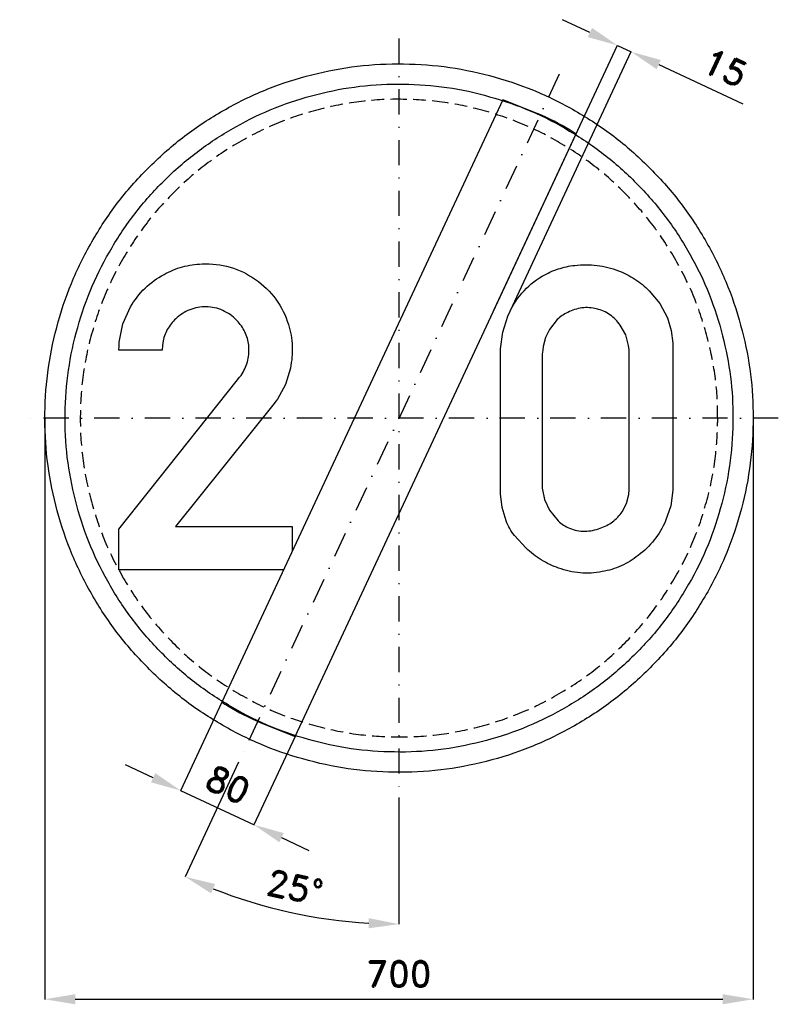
# Model space of a CAD drawing. Header units: millimetres. Extents: x -375 to 375, y -579 to 394.
import ezdxf

# ---------------------------------------------------------------- set-up
doc = ezdxf.new("R2010")
doc.units = ezdxf.units.MM
doc.header["$LTSCALE"] = 5
doc.linetypes.add('ČERCHOVANÁX2', pattern=[2, 1, -0.5, 0, -0.5])
doc.linetypes.add('ČÁRKOVANÁX2', pattern=[1.5, 1, -0.5])
doc.layers.add('Kóty', color=2, linetype='Continuous')
doc.layers.add('Značka', color=7, linetype='Continuous')
doc.styles.get("Standard").update_dxf_attribs({"font": 'romand.shx', "height": 25})
doc.dimstyles.get("Standard").update_dxf_attribs({"dimtxt": 25, "dimasz": 30, "dimexe": 0.18, "dimexo": 0.0625, "dimgap": 12.5, "dimtad": 1, "dimdec": 0, "dimzin": 0, "dimdsep": 46, "dimtxsty": 'Standard', "dimcen": 0.09, "dimadec": 0, "dimazin": 0, "dimtfac": 1, "dimtdec": 0, "dimtofl": 0, "dimtmove": 0, "dimatfit": 3, "dimfxl": 1, "dimtolj": 1, "dimtzin": 0, "dimarcsym": 0})

# ---------------------------------------------------------------- blocks, each defined once
blk = doc.blocks.new('*D2')
at = {"layer": 'Defpoints', "color": 0, "transparency": 16777216}
for p in [(229.55, 361.98), (94.12, 107.15), (107.73, 100.81)]:
    blk.add_point(p, dxfattribs=at)
at = {"layer": 'Kóty', "color": 0, "lineweight": -2, "transparency": 16777216}
for p, q in [((188.75, 381.01), (161.56, 393.69)), ((94.14, 107.21), (216.01, 368.49)), ((107.75, 100.86), (229.62, 362.14)), ((256.73, 349.3), (340.02, 310.45))]:
    blk.add_line(p, q, dxfattribs=at)
at = {"layer": 'Kóty', "color": 0, "transparency": 16777216}
for points in [[(190.86, 385.54), (186.64, 376.48), (215.94, 368.33)], [(258.85, 353.83), (254.62, 344.77), (229.55, 361.98)]]:
    blk.add_solid(points, dxfattribs=at)
at = {"layer": 'Kóty', "color": 0, "transparency": 16777216, "insert": (322.54, 346.19), "char_height": 25, "attachment_point": 5, "rotation": 334.99435}
blk.add_mtext('\\A1;15', dxfattribs=at)
blk = doc.blocks.new('*D3')
at = {"layer": 'Defpoints', "color": 0, "transparency": 16777216}
for p in [(-175.1, -280.78), (-102.6, -314.6), (-143.35, -401.95)]:
    blk.add_point(p, dxfattribs=at)
at = {"layer": 'Kóty', "color": 0, "lineweight": -2, "transparency": 16777216}
for p, q in [((-175.13, -280.83), (-215.93, -368.29)), ((-102.63, -314.66), (-143.43, -402.11)), ((-243.04, -355.44), (-270.23, -342.76)), ((-116.17, -414.63), (-88.98, -427.32))]:
    blk.add_line(p, q, dxfattribs=at)
at = {"layer": 'Kóty', "color": 0, "transparency": 16777216}
for points in [[(-240.93, -350.91), (-245.15, -359.97), (-215.85, -368.12)], [(-114.05, -410.1), (-118.28, -419.17), (-143.35, -401.95)]]:
    blk.add_solid(points, dxfattribs=at)
at = {"layer": 'Kóty', "color": 0, "transparency": 16777216, "insert": (-169.03, -362.38), "char_height": 25, "attachment_point": 5, "rotation": 334.988}
blk.add_mtext('\\A1;80', dxfattribs=at)
blk = doc.blocks.new('*D4')
at = {"layer": 'Defpoints', "color": 0, "transparency": 16777216}
for p in [(0, 375), (158.48, 339.87), (-158.48, -339.87), (0, -375), (-143.43, -479.1)]:
    blk.add_point(p, dxfattribs=at)
at = {"layer": 'Kóty', "color": 0, "lineweight": -2, "transparency": 16777216}
for p, q in [((-158.51, -339.92), (-211.43, -453.42)), ((0, -375.06), (0, -500.29))]:
    blk.add_line(p, q, dxfattribs=at)
blk.add_arc((0, 0), 500.11, 248.43749, 266.56251, dxfattribs=at)
at = {"layer": 'Kóty', "color": 0, "transparency": 16777216}
for points in [[(-185.78, -469.71), (-181.82, -460.52), (-211.36, -453.26)], [(-29.84, -494.21), (-30.14, -504.21), (0, -500.11)]]:
    blk.add_solid(points, dxfattribs=at)
at = {"layer": 'Kóty', "color": 0, "transparency": 16777216, "insert": (-102.83, -463.85), "char_height": 25, "attachment_point": 5, "rotation": 347.5}
blk.add_mtext('\\A1;25°', dxfattribs=at)
blk = doc.blocks.new('*D5')
at = {"layer": 'Defpoints', "color": 0, "transparency": 16777216}
for p in [(-350.05, 0), (350, 0), (350, -574.33)]:
    blk.add_point(p, dxfattribs=at)
at = {"layer": 'Kóty', "color": 0, "lineweight": -2, "transparency": 16777216}
for p, q in [((-350.05, -0.06), (-350.05, -574.51)), ((350, -0.06), (350, -574.51)), ((-320.05, -574.33), (320, -574.33))]:
    blk.add_line(p, q, dxfattribs=at)
at = {"layer": 'Kóty', "color": 0, "transparency": 16777216}
for points in [[(-320.05, -569.33), (-320.05, -579.33), (-350.05, -574.33)], [(320, -569.33), (320, -579.33), (350, -574.33)]]:
    blk.add_solid(points, dxfattribs=at)
at = {"layer": 'Kóty', "color": 0, "transparency": 16777216, "insert": (-0.03, -549.33), "char_height": 25, "attachment_point": 5}
blk.add_mtext('\\A1;700', dxfattribs=at)

msp = doc.modelspace()

# ---------------------------------------------------------------- linework, layer by layer
at = {"layer": 'Kóty'}
for points in [[(215.94, 368.33), (229.55, 361.98)], [(-215.85, -368.12), (-143.35, -401.95)]]:
    msp.add_lwpolyline(points, dxfattribs=at)
at = {"layer": 'Značka', "color": 6, "linetype": 'ČERCHOVANÁX2', "lineweight": 25, "ltscale": 5}
for p, q in [((0, 375), (0, -375)), ((158.48, 339.87), (-158.48, -339.87)), ((375, 0), (-375, 0))]:
    msp.add_line(p, q, dxfattribs=at)
at = {"layer": 'Značka', "color": 5}
for points in [[(350, 0), (350, -2.29), (350, -4.58, -0.032166), (346.5, -50.21, -0.035727), (336.9, -95, -0.036668), (321.8, -138.26, -0.034749), (300.8, -178.95, -0.034042), (275, -216.77, -0.034442), (244.2, -250.71, -0.034555), (209.5, -280.56, -0.034426), (171, -305.37, -0.034386), (129.7, -325.22, -0.034417), (86.2, -339.23, -0.034423), (41.2, -347.72, -0.034416), (-4.6, -349.97, -0.034417), (-50.2, -346.53, -0.034417), (-95, -336.86, -0.034422), (-138.2, -321.72, -0.034426), (-179, -300.79, -0.03442), (-216.8, -274.98, -0.034413), (-250.7, -244.23, -0.034403), (-280.6, -209.5, -0.034421), (-305.4, -171.02, -0.034408), (-325.2, -129.75, -0.034417), (-339.2, -86.15, -0.034422), (-347.7, -41.16, -0.034424), (-350, 4.58, -0.034419), (-346.5, 50.24, -0.034407), (-336.9, 95, -0.034408), (-321.7, 138.22, -0.034422), (-300.8, 178.95, -0.034412), (-275, 216.78, -0.034416), (-244.2, 250.71, -0.034411), (-209.5, 280.56, -0.03441), (-171, 305.37, -0.034413), (-129.8, 325.22, -0.034413), (-86.2, 339.23, -0.034418), (-41.2, 347.72, -0.034415), (4.6, 349.97, -0.034418), (50.2, 346.53, -0.034418), (95, 336.86, -0.034414), (138.2, 321.71, -0.034412), (179, 300.79, -0.034421), (216.8, 274.98, -0.034399), (250.7, 244.23, -0.034428), (280.6, 209.5, -0.034495), (305.4, 171.02, -0.034408), (325.2, 129.76, -0.034092), (339.2, 86.15, -0.032807), (347.5, 43.38, -0.034276), (350, 0)], [(330, 0), (330, -2.16), (330, -4.32, -0.032168), (326.7, -47.34, -0.035741), (317.6, -89.57, -0.03666), (303.4, -130.36, -0.034769), (283.6, -168.73, -0.034042), (259.3, -204.39, -0.034451), (230.3, -236.38, -0.034559), (197.5, -264.53, -0.034429), (161.2, -287.92, -0.034392), (122.3, -306.64, -0.034413), (81.2, -319.85, -0.034423), (38.8, -327.85, -0.034417), (-4.3, -329.97, -0.034415), (-47.4, -326.73, -0.034418), (-89.6, -317.61, -0.034421), (-130.3, -303.33, -0.034415), (-168.7, -283.6, -0.034423), (-204.4, -259.27, -0.034424), (-236.4, -230.27, -0.034421), (-264.5, -197.53, -0.034409), (-287.9, -161.25, -0.034412), (-306.6, -122.34, -0.034389), (-319.8, -81.23, -0.034393), (-327.9, -38.8, -0.034449), (-330, 4.32, -0.03444), (-326.7, 47.37, -0.03441), (-317.6, 89.58, -0.034427), (-303.3, 130.32, -0.034404), (-283.6, 168.73, -0.034412), (-259.3, 204.39, -0.034409), (-230.3, 236.38, -0.034409), (-197.5, 264.53, -0.034411), (-161.2, 287.92, -0.034421), (-122.3, 306.64, -0.034411), (-81.2, 319.85, -0.034423), (-38.8, 327.85, -0.034418), (4.3, 329.97, -0.034417), (47.4, 326.73, -0.034418), (89.6, 317.61, -0.034411), (130.3, 303.33, -0.03442), (168.7, 283.6, -0.034412), (204.4, 259.27, -0.034393), (236.4, 230.27, -0.034412), (264.5, 197.53, -0.03449), (287.9, 161.25, -0.034432), (306.6, 122.35, -0.034062), (319.8, 81.23, -0.032789), (327.7, 40.9, -0.034256), (330, 0)], [(175.1, 280.77), (172.2, 282.63), (169.2, 284.46, 0.036005), (136.7, 301.07), (102.6, 314.6), (-175.1, -280.78), (-172.2, -282.63), (-169.2, -284.46, 0.036004), (-136.7, -301.08), (-102.6, -314.6), (175.1, 280.77)], [(-276.9, -150), (-276.9, -109.91), (-159.6, 37.78), (-157.9, 39.95), (-156.2, 42.19, 0.082961), (-149.9, 55.53, 0.094355), (-148.5, 70.25, 0.092245), (-151.6, 83.57, 0.084063), (-159.1, 95.12, 0.098116), (-172.4, 105.48, 0.106042), (-188.5, 109.78, 0.106166), (-204.9, 107.72, 0.099909), (-219.3, 99.25, 0.083708), (-228.3, 88.86, 0.091626), (-233.1, 76.31), (-233.9, 71.68), (-234.3, 67), (-276.9, 67), (-276.8, 71.03), (-276.6, 75.06), (-273.1, 93.08), (-265.4, 109.91, -0.072172), (-251.1, 128.35, -0.072236), (-232.3, 141.97, -0.061467), (-214.1, 149.42, -0.059936), (-194.7, 152.31, -0.083059), (-167, 149.09, -0.087058), (-141.8, 136.84, -0.087763), (-121.7, 117.43, -0.087821), (-109.4, 92.44, -0.06851), (-105.6, 71.1, -0.062459), (-107.4, 49.44), (-112.1, 33.32), (-120.2, 18.81), (-121.8, 16.62), (-123.4, 14.47), (-220.9, -107.19), (-105.7, -107.19), (-105.7, -131.98)], [(100.5, 63.12), (100.5, 65.81), (100.5, 68.5), (102.5, 84.9), (107.7, 100.75, -0.079553), (121.4, 123.39, -0.089072), (141.7, 140.16, -0.059791), (157.2, 147.33, -0.052014), (173.9, 150.91, -0.062019), (195.8, 150.93, -0.064501), (216.9, 145.53, -0.055456), (233.2, 137.36, -0.055482), (247.4, 125.81), (257.8, 113.33), (265.3, 98.97), (269.1, 86.64), (270.7, 73.88), (270.7, 69.41), (270.7, 64.94), (270.7, -65.81), (270.7, -68.5), (270.7, -71.19), (268.6, -86.74), (263.5, -101.66, -0.066784), (252.3, -120.43, -0.065885), (236.6, -135.66, -0.061112), (219.7, -145.97, -0.064149), (200.8, -151.78, -0.069663), (179.1, -152.94, -0.067454), (157.8, -148.22, -0.056823), (140.7, -140.11, -0.049595), (125.6, -128.5), (114.1, -116.12, -0.065935), (105.9, -101.66), (101.9, -88.5), (100.5, -74.78), (100.4, -70.29), (100.5, -65.81), (100.5, 63.12)], [(141.7, 63.12), (141.7, -65.81), (141.7, -67.61), (141.7, -69.41), (143.8, -80.51), (148.8, -90.91), (157.3, -101.59, 0.094573), (168.6, -108.81, 0.108396), (183.6, -111.78, 0.087548), (199, -108.81, 0.078162), (211.2, -102.47, 0.088114), (220.5, -92.69), (224.9, -84.51), (227.1, -75.56), (227.6, -70.7), (227.7, -65.81), (227.7, 63.12), (227.4, 67.37), (226.9, 71.59), (224.1, 82.15), (218.7, 91.78, 0.088132), (208.5, 102.02, 0.097891), (195.4, 107.91, 0.099845), (180.8, 108.82, 0.088298), (166.8, 104.34, 0.074135), (156.4, 97.32), (148.7, 87.66), (144.8, 79.54), (142.6, 70.84), (142.1, 66.99), (141.7, 63.12)]]:
    msp.add_lwpolyline(points, format="xyb", dxfattribs=at)
at = {"layer": 'Značka', "color": 6, "linetype": 'ČÁRKOVANÁX2', "ltscale": 2.5}
msp.add_lwpolyline([(315, 0.09), (315, -2.16), (315, -4.23, -0.032097), (311.85, -45.23, -0.035884), (303.15, -85.53, -0.036816), (289.63, -124.41, -0.034878), (270.72, -161.04, -0.034132), (247.51, -195.11, -0.034523), (219.84, -225.63, -0.034647), (188.53, -252.51, -0.034521), (153.87, -274.84, -0.034477), (116.74, -292.71, -0.034497), (77.51, -305.31, -0.034507), (37.04, -312.96, -0.0345), (-4.1, -314.97, -0.034499), (-45.25, -311.88, -0.034499), (-85.53, -303.17, -0.034502), (-124.37, -289.55, -0.034501), (-161.03, -270.71, -0.03451), (-195.12, -247.48, -0.034501), (-225.65, -219.81, -0.034505), (-252.48, -188.56, -0.034496), (-274.81, -153.92, -0.034493), (-292.67, -116.78, -0.034486), (-305.26, -77.52, -0.034475), (-313.01, -37.03, -0.034513), (-315, 4.11, -0.03453), (-311.86, 45.21, -0.0345), (-303.16, 85.5, -0.034513), (-289.52, 124.4, -0.034496), (-270.7, 161.07, -0.034496), (-247.51, 195.11, -0.034487), (-219.84, 225.63, -0.034487), (-188.54, 252.5, -0.034496), (-153.87, 274.84, -0.034506), (-116.74, 292.71, -0.034495), (-77.51, 305.31, -0.034507), (-37.04, 312.96, -0.034502), (4.1, 314.97, -0.034501), (45.25, 311.88, -0.0345), (85.53, 303.17, -0.034492), (124.37, 289.55, -0.034507), (161.03, 270.71, -0.034499), (195.12, 247.48, -0.03447), (225.65, 219.81, -0.034497), (252.48, 188.56, -0.034581), (274.81, 153.92, -0.034514), (292.67, 116.79, -0.034164), (305.27, 77.51, -0.032872), (312.82, 39.02, -0.034315)], format="xyb", close=True, dxfattribs=at)
at = {"layer": 'Značka', "color": 5}
msp.add_lwpolyline([(-114.1, -150), (-276.9, -150)], dxfattribs=at)

# ---------------------------------------------------------------- dimensions: what is measured, and where the dimension line sits
at = {"layer": 'Kóty'}
for p1, p2, distance, picture, middle in [((94.12, 107.15), (107.73, 100.81), 288.19, '*D2', (322.54, 346.19)), ((-175.1, -280.78), (-102.6, -314.6), -96.39, '*D3', (-169.03, -362.38))]:
    dim = msp.add_aligned_dim(p1=p1, p2=p2, distance=distance, dimstyle='Standard', dxfattribs=at)
    dim.commit()
    dim.dimension.update_dxf_attribs({"geometry": picture, "text_midpoint": middle})
dim = msp.add_angular_dim_2l(base=(-143.43, -479.1), line1=((158.48, 339.87), (-158.48, -339.87)), line2=((0, 375), (0, -375)), dimstyle='Standard', dxfattribs=at)
dim.commit()
dim.dimension.update_dxf_attribs({"geometry": '*D4', "text_midpoint": (-102.83, -463.85)})
dim = msp.add_linear_dim(base=(350, -574.33), p1=(-350.05, 0), p2=(350, 0), dimstyle='Standard', dxfattribs=at)
dim.commit()
dim.dimension.update_dxf_attribs({"geometry": '*D5', "text_midpoint": (-0.03, -549.33)})

doc.saveas('drawing.dxf')
